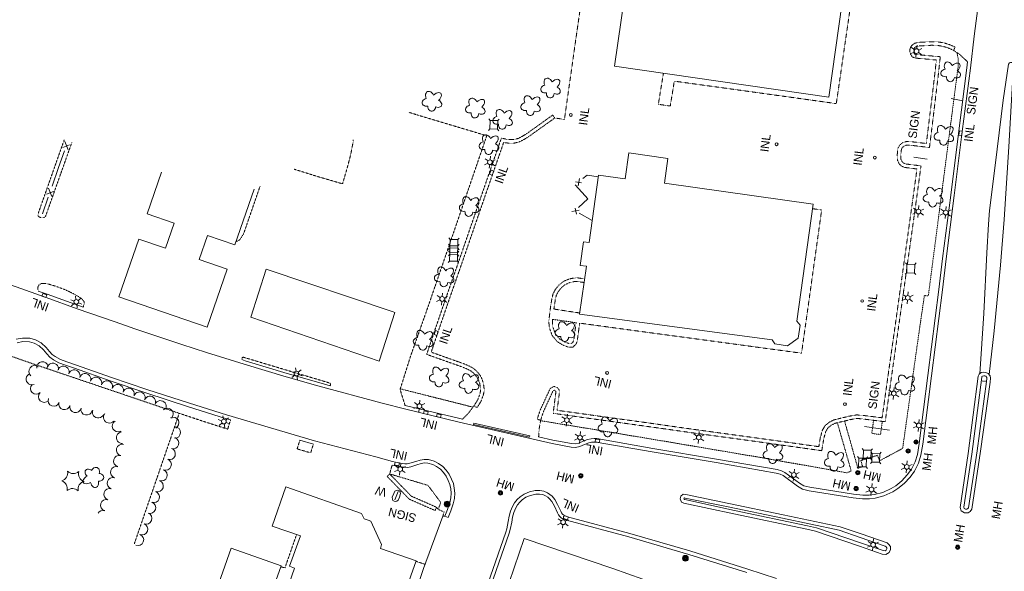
# Model space of a CAD drawing. Extents: x 386733 to 390135, y 98190 to 100008.
# Tile 3 of 12: x 387151 to 387838, y 99120 to 99506. Entities that reach past the tile are written whole.
import ezdxf
from ezdxf.enums import TextEntityAlignment as Align

# ---------------------------------------------------------------- set-up
doc = ezdxf.new("R2010")
doc.units = 0
doc.header["$LTSCALE"] = 0.005
doc.header["$MEASUREMENT"] = 0
for name, pattern in [('DGN Style 3', [37.5, 25, -12.5]), ('DGN Style 4', [56.5, 25, -12.5, 6.5, -12.5]), ('DGN Style 5', [20, 10, -10])]:
    doc.linetypes.add(name, pattern=pattern)
for name, color, linetype, lineweight in [('E_DRN_Grate', 5, 'Continuous', 15), ('E_DWY', 2, 'DGN Style 3', 15), ('E_LAND_Vegetation', 3, 'Continuous', 15), ('E_MISCPROP', 30, 'Continuous', 15), ('E_MISCPROP_HvyLine', 241, 'Continuous', 25), ('E_MISCPROP_Railing', 30, 'Continuous', 15), ('E_PATH_Sidewalk', 2, 'DGN Style 5', 15), ('E_RDWY', 21, 'Continuous', 25), ('E_UTL_AboveGroundPipe', 30, 'DGN Style 4', 15)]:
    doc.layers.add(name, color=color, linetype=linetype, lineweight=lineweight)
doc.styles.add('Style-IGR_FONT_0', font='IGR_FONT_0.shx')

# ---------------------------------------------------------------- blocks, each defined once
blk = doc.blocks.new('WAL_1')
at = {"layer": 'E_MISCPROP_Railing', "color": 40, "linetype": 'Continuous', "lineweight": 0, "style": 'Style-IGR_FONT_0'}
blk.add_text('W', height=6, rotation=0.00006, dxfattribs=at).set_placement((-2.3, -0.01), align=Align.MIDDLE_LEFT)
blk = doc.blocks.new('INLT')
at = {"layer": 'E_MISCPROP_Railing', "color": 40, "linetype": 'Continuous', "lineweight": 0, "flags": 128}
blk.add_lwpolyline([(3, -2), (3, 0), (0, 0), (0, -2), (3, -2)], dxfattribs=at)
blk = doc.blocks.new('INL_4')
at = {"layer": 'E_MISCPROP_Railing', "color": 40, "linetype": 'Continuous', "lineweight": 0, "style": 'Style-IGR_FONT_0'}
blk.add_text('INL', height=6, rotation=360, dxfattribs=at).set_placement((-5.79, -2.75))
blk = doc.blocks.new('INL_5')
at = {"layer": 'E_MISCPROP_Railing', "color": 40, "linetype": 'Continuous', "lineweight": 0, "style": 'Style-IGR_FONT_0'}
blk.add_text('INL', height=6, rotation=359.99997, dxfattribs=at).set_placement((-5.79, -2.75))
blk = doc.blocks.new('INL_6')
at = {"layer": 'E_MISCPROP_Railing', "color": 40, "linetype": 'Continuous', "lineweight": 0, "style": 'Style-IGR_FONT_0'}
blk.add_text('INL', height=6, rotation=359.99989, dxfattribs=at).set_placement((-5.79, -2.75))
blk = doc.blocks.new('INL_7')
at = {"layer": 'E_MISCPROP_Railing', "color": 40, "linetype": 'Continuous', "lineweight": 0, "style": 'Style-IGR_FONT_0'}
blk.add_text('INL', height=6, rotation=0.00008, dxfattribs=at).set_placement((-5.79, -2.75))
blk = doc.blocks.new('INL_8')
at = {"layer": 'E_MISCPROP_Railing', "color": 40, "linetype": 'Continuous', "lineweight": 0, "style": 'Style-IGR_FONT_0'}
blk.add_text('INL', height=6, rotation=359.9999, dxfattribs=at).set_placement((-5.79, -2.75))
blk = doc.blocks.new('INL_9')
at = {"layer": 'E_MISCPROP_Railing', "color": 40, "linetype": 'Continuous', "lineweight": 0, "style": 'Style-IGR_FONT_0'}
blk.add_text('INL', height=6, rotation=0.00004, dxfattribs=at).set_placement((-5.79, -2.75))
blk = doc.blocks.new('INL_10')
at = {"layer": 'E_MISCPROP_Railing', "color": 40, "linetype": 'Continuous', "lineweight": 0, "style": 'Style-IGR_FONT_0'}
blk.add_text('INL', height=6, rotation=359.99995, dxfattribs=at).set_placement((-5.79, -2.75))
blk = doc.blocks.new('MHO_10')
at = {"layer": 'E_DRN_Grate', "color": 20, "linetype": 'Continuous', "lineweight": 0}
for centre, radius in [((0.04, -0.06), 1.5), ((0.04, -0.06), 1.22), ((0.04, -0.07), 0.968), ((0.01, -0.08), 0.605)]:
    blk.add_circle(centre, radius, dxfattribs=at)
blk = doc.blocks.new('MHT_8')
at = {"layer": 'E_DRN_Grate', "color": 20, "linetype": 'Continuous', "lineweight": 0, "style": 'Style-IGR_FONT_0'}
blk.add_text('MH', height=6, rotation=359.99995, dxfattribs=at).set_placement((-0.35, -3.06), align=Align.CENTER)
blk = doc.blocks.new('MHO_11')
at = {"layer": 'E_DRN_Grate', "color": 20, "linetype": 'Continuous', "lineweight": 0}
for centre, radius in [((0.04, -0.06), 1.5), ((0.04, -0.06), 1.22), ((0.04, -0.07), 0.968), ((0.01, -0.08), 0.605)]:
    blk.add_circle(centre, radius, dxfattribs=at)
blk = doc.blocks.new('MHT_9')
at = {"layer": 'E_DRN_Grate', "color": 20, "linetype": 'Continuous', "lineweight": 0, "style": 'Style-IGR_FONT_0'}
blk.add_text('MH', height=6, rotation=360, dxfattribs=at).set_placement((-0.35, -3.06), align=Align.CENTER)
blk = doc.blocks.new('MHO_12')
at = {"layer": 'E_DRN_Grate', "color": 20, "linetype": 'Continuous', "lineweight": 0}
for centre, radius in [((0.04, -0.06), 1.5), ((0.04, -0.06), 1.22), ((0.04, -0.07), 0.968), ((0.01, -0.08), 0.605)]:
    blk.add_circle(centre, radius, dxfattribs=at)
blk = doc.blocks.new('MHT_10')
at = {"layer": 'E_DRN_Grate', "color": 20, "linetype": 'Continuous', "lineweight": 0, "style": 'Style-IGR_FONT_0'}
blk.add_text('MH', height=6, rotation=359.99996, dxfattribs=at).set_placement((-0.35, -3.06), align=Align.CENTER)
blk = doc.blocks.new('MHO_13')
at = {"layer": 'E_DRN_Grate', "color": 20, "linetype": 'Continuous', "lineweight": 0}
for centre, radius in [((0.04, -0.06), 1.5), ((0.04, -0.06), 1.22), ((0.04, -0.07), 0.968), ((0.01, -0.08), 0.605)]:
    blk.add_circle(centre, radius, dxfattribs=at)
blk = doc.blocks.new('MHT_11')
at = {"layer": 'E_DRN_Grate', "color": 20, "linetype": 'Continuous', "lineweight": 0, "style": 'Style-IGR_FONT_0'}
blk.add_text('MH', height=6, rotation=0.00008, dxfattribs=at).set_placement((-0.35, -3.06), align=Align.CENTER)
blk = doc.blocks.new('MHO_14')
at = {"layer": 'E_DRN_Grate', "color": 20, "linetype": 'Continuous', "lineweight": 0}
for centre, radius in [((0.04, -0.06), 1.5), ((0.04, -0.06), 1.22), ((0.04, -0.07), 0.968), ((0.01, -0.08), 0.605)]:
    blk.add_circle(centre, radius, dxfattribs=at)
blk = doc.blocks.new('MHT_12')
at = {"layer": 'E_DRN_Grate', "color": 20, "linetype": 'Continuous', "lineweight": 0, "style": 'Style-IGR_FONT_0'}
blk.add_text('MH', height=6, rotation=0.00011, dxfattribs=at).set_placement((-0.35, -3.06), align=Align.CENTER)
blk = doc.blocks.new('MHT_13')
at = {"layer": 'E_DRN_Grate', "color": 20, "linetype": 'Continuous', "lineweight": 0, "style": 'Style-IGR_FONT_0'}
blk.add_text('MH', height=6, rotation=0.00009, dxfattribs=at).set_placement((-0.35, -3.06), align=Align.CENTER)
blk = doc.blocks.new('MHO')
at = {"layer": 'E_DRN_Grate', "color": 20, "linetype": 'Continuous', "lineweight": 0}
for centre, radius in [((0.04, -0.06), 1.5), ((0.04, -0.06), 1.22), ((0.04, -0.07), 0.968), ((0.01, -0.08), 0.605)]:
    blk.add_circle(centre, radius, dxfattribs=at)
blk = doc.blocks.new('MHT_15')
at = {"layer": 'E_DRN_Grate', "color": 20, "linetype": 'Continuous', "lineweight": 0, "style": 'Style-IGR_FONT_0'}
blk.add_text('MH', height=6, rotation=0.00002, dxfattribs=at).set_placement((-0.35, -3.06), align=Align.CENTER)
blk = doc.blocks.new('MHO_17')
at = {"layer": 'E_DRN_Grate', "color": 20, "linetype": 'Continuous', "lineweight": 0}
for centre, radius in [((0.04, -0.06), 1.5), ((0.04, -0.06), 1.22), ((0.04, -0.07), 0.968), ((0.01, -0.08), 0.605)]:
    blk.add_circle(centre, radius, dxfattribs=at)
blk = doc.blocks.new('MHT_16')
at = {"layer": 'E_DRN_Grate', "color": 20, "linetype": 'Continuous', "lineweight": 0, "style": 'Style-IGR_FONT_0'}
blk.add_text('MH', height=6, rotation=0.00007, dxfattribs=at).set_placement((-0.35, -3.06), align=Align.CENTER)
blk = doc.blocks.new('PED')
at = {"layer": 'E_UTL_AboveGroundPipe', "color": 101, "linetype": 'Continuous', "lineweight": 13}
for p, q in [((-2.34, 2.71), (-3.29, 3.77)), ((3.06, 2.71), (4.02, 3.77)), ((-3.29, -4.35), (-2.34, -3.29)), ((4.02, -4.35), (3.06, -3.29))]:
    blk.add_line(p, q, dxfattribs=at)
at = {"layer": 'E_UTL_AboveGroundPipe', "color": 101, "linetype": 'Continuous', "lineweight": 13, "flags": 128}
blk.add_lwpolyline([(-2.34, -3.29), (3.06, -3.29), (3.06, 2.71), (-2.34, 2.71)], close=True, dxfattribs=at)
blk = doc.blocks.new('LTP_1')
at = {"layer": 'E_MISCPROP', "color": 20, "linetype": 'Continuous', "lineweight": 0}
for p, q in [((-1.61, 0.09), (-4.22, 0.17)), ((-0.78, 1.46), (-1.98, 3.76)), ((0.86, 1.37), (2.22, 3.6)), ((1.66, 0), (4.18, -0.07)), ((-0.86, -1.4), (-2.22, -3.59)), ((0.78, -1.44), (2.02, -3.62))]:
    blk.add_line(p, q, dxfattribs=at)
blk.add_arc((0.02, 0.01), 1.64, 0, 360, dxfattribs=at)
blk = doc.blocks.new('POLE_1')
at = {"layer": 'E_MISCPROP', "color": 20, "linetype": 'Continuous', "lineweight": 0}
for radius in [2.02, 1.51, 1.01, 0.504]:
    blk.add_circle((0.03, -0.09), radius, dxfattribs=at)
blk = doc.blocks.new('TREE')
at = {"layer": 'E_LAND_Vegetation', "color": 93, "linetype": 'Continuous', "lineweight": 0}
for centre, major_axis, ratio in [((-1.07, 3.38), (0.91, -3.32), 0.782863), ((-3.74, -0.07), (3.29, -0.08), 0.832022), ((2.88, 1.66), (-3.52, -1.95), 0.691916), ((-1.48, -3.66), (1.2, 3.24), 0.716896), ((2.54, -2.64), (-3.34, 3.06), 0.560249)]:
    blk.add_ellipse(centre, major_axis=major_axis, ratio=ratio, start_param=1.570796, end_param=4.712389, dxfattribs=at)
blk = doc.blocks.new('SIGN_2')
at = {"layer": 'E_MISCPROP', "color": 20, "linetype": 'Continuous', "lineweight": 0, "style": 'Style-IGR_FONT_0'}
blk.add_text('SIGN', height=6, rotation=359.99998, dxfattribs=at).set_placement((-9.61, -0.01), align=Align.MIDDLE_LEFT)
blk = doc.blocks.new('SIGN_3')
at = {"layer": 'E_MISCPROP', "color": 20, "linetype": 'Continuous', "lineweight": 0, "style": 'Style-IGR_FONT_0'}
blk.add_text('SIGN', height=6, rotation=0.00012, dxfattribs=at).set_placement((-9.6, -0.01), align=Align.MIDDLE_LEFT)
blk = doc.blocks.new('SIGN_5')
at = {"layer": 'E_MISCPROP', "color": 20, "linetype": 'Continuous', "lineweight": 0, "style": 'Style-IGR_FONT_0'}
blk.add_text('SIGN', height=6, rotation=0.0001, dxfattribs=at).set_placement((-9.61, -0.01), align=Align.MIDDLE_LEFT)
blk = doc.blocks.new('LTP')
at = {"layer": 'E_MISCPROP', "color": 20, "linetype": 'Continuous', "lineweight": 0}
for p, q in [((-1.61, 0.09), (-4.22, 0.17)), ((-0.78, 1.46), (-1.98, 3.76)), ((0.86, 1.37), (2.22, 3.6)), ((1.66, 0), (4.18, -0.06)), ((-0.86, -1.4), (-2.22, -3.59)), ((0.78, -1.44), (2.02, -3.62))]:
    blk.add_line(p, q, dxfattribs=at)
blk.add_arc((0.02, 0.01), 1.64, 0, 360, dxfattribs=at)
blk = doc.blocks.new('PINEL')
at = {"layer": 'E_LAND_Vegetation', "color": 93, "linetype": 'Continuous', "lineweight": 0}
for centre, start, end in [((-8.23, 7.26), 275.21121, 0.97612), ((2.17, 10.66), 215.21121, 300.97612), ((-10.49, -3.45), 335.21121, 60.97612), ((10.31, 3.35), 155.21122, 240.97613), ((-2.35, -10.75), 35.21122, 120.97613), ((8.05, -7.36), 95.21122, 180.97613)]:
    blk.add_arc(centre, 5.72, start, end, dxfattribs=at)

msp = doc.modelspace()

# ---------------------------------------------------------------- linework, layer by layer
at = {"layer": 'E_DWY', "color": 51, "linetype": 'DGN Style 3', "lineweight": 0, "flags": 128}
for points in [[(387524.38, 99437.15), (387531.14, 99436.11), (387546.31, 99542.83), (387575.62, 99538.84)], [(387600.28, 99468.38), (387596.7, 99446.69), (387605.05, 99445.5), (387607.85, 99462.88), (387721, 99447.19), (387730.69, 99513.75), (387747.57, 99511.23), (387749.09, 99520.25), (387602.13, 99542.12)], [(387514.53, 99225.91), (387512.15, 99226.68), (387514.21, 99233.06), (387521.21, 99248.12), (387523.83, 99249.59), (387526.1, 99248.76), (387527.31, 99247.36), (387527.7, 99245.77), (387526.05, 99232.88), (387553.09, 99229.09), (387587.79, 99224.31), (387622.72, 99219.37), (387662.59, 99213.92), (387708.8, 99207.45), (387709.79, 99213.5), (387711.29, 99218.97), (387713.35, 99222.37), (387716.13, 99224.57), (387719.56, 99226.24), (387730.27, 99228.81), (387735.15, 99229.64), (387738.42, 99229.47), (387753.02, 99227.64), (387757.36, 99258.54), (387763.56, 99302.36), (387770.21, 99349.84), (387774.98, 99384.14), (387777.35, 99401.49), (387768.74, 99402.58), (387766.58, 99403.48), (387764.75, 99405.28), (387763.7, 99407.68), (387763.45, 99409.92), (387763.55, 99411.33), (387764.05, 99416.08), (387765.36, 99418.24), (387767.52, 99420.05), (387769.98, 99420.65), (387771.78, 99420.74), (387783.9, 99419.29), (387786.99, 99444.62), (387789.88, 99468.53), (387790.86, 99477.67), (387776.19, 99478.98), (387774.05, 99479.8), (387772.71, 99481.92), (387772.32, 99483.78), (387772.54, 99485.85), (387773.71, 99487.83), (387775.57, 99489.29), (387777.24, 99489.7), (387778.85, 99489.99), (387787.23, 99490.42), (387792.11, 99490.31), (387796.27, 99489.57), (387800.11, 99488.38), (387804.02, 99486.62), (387802.99, 99484.34)], [(387514.53, 99225.91), (387516.54, 99232.15), (387523.13, 99246.33), (387524.05, 99246.85), (387524.64, 99246.63), (387525.02, 99246.19), (387525.16, 99245.63), (387523.26, 99230.75), (387552.75, 99226.62), (387587.45, 99221.83), (387622.38, 99216.89), (387662.25, 99211.44), (387710.88, 99204.64), (387712.24, 99212.96), (387713.61, 99217.97), (387715.26, 99220.69), (387717.47, 99222.45), (387720.41, 99223.87), (387730.78, 99226.36), (387735.3, 99227.13), (387738.2, 99226.98), (387755.15, 99224.86), (387759.83, 99258.19), (387766.04, 99302.01), (387772.68, 99349.5), (387777.46, 99383.8), (387780.17, 99403.65), (387769.39, 99405.02), (387767.99, 99405.6), (387766.84, 99406.73), (387766.14, 99408.33), (387765.96, 99409.98), (387766.04, 99411.12), (387766.48, 99415.26), (387767.28, 99416.6), (387768.67, 99417.76), (387770.34, 99418.16), (387771.69, 99418.23), (387786.08, 99416.51), (387789.48, 99444.32), (387792.37, 99468.24), (387793.62, 99479.93), (387776.76, 99481.44), (387775.72, 99481.84), (387775.06, 99482.88), (387774.85, 99483.91), (387774.97, 99485.05), (387775.62, 99486.16), (387776.69, 99486.99), (387777.76, 99487.25), (387779.13, 99487.5), (387787.27, 99487.92), (387791.86, 99487.82), (387795.68, 99487.14), (387799.22, 99486.03), (387802.99, 99484.34)], [(387802.99, 99484.34), (387807.32, 99481.4), (387812.71, 99476.3)], [(387419.8, 99236.34), (387416.36, 99247.44), (387423.55, 99270.32), (387436.26, 99306.34), (387455.88, 99363.4), (387476.89, 99424.73), (387428.1, 99439.33)], [(387428.1, 99439.33), (387422.42, 99441.14)], [(387468.01, 99236.08), (387470.63, 99240.24), (387472.12, 99244.34), (387472.58, 99246.65), (387472.44, 99248.86), (387472.01, 99251.41), (387471.08, 99254.17), (387470.15, 99255.92), (387468.78, 99257.6), (387467.29, 99259.18), (387465.94, 99260.25), (387463.65, 99261.5), (387460.38, 99262.93), (387434.94, 99271.94), (387440.61, 99288.8), (387448.38, 99311.38), (387458.35, 99339.88), (387470.94, 99376.45), (387479.34, 99400.75), (387487.13, 99423.12), (387490.79, 99422.2), (387493.39, 99421.98), (387496, 99422.11), (387498.65, 99422.77), (387501.63, 99424.25), (387505.49, 99426.67), (387522.92, 99439.18), (387524.38, 99437.15)], [(387468.01, 99236.08), (387470.12, 99234.75), (387472.89, 99239.13), (387474.53, 99243.66), (387475.1, 99246.48), (387474.93, 99249.15), (387474.44, 99252.02), (387473.38, 99255.16), (387472.24, 99257.31), (387470.66, 99259.25), (387468.99, 99261.03), (387467.32, 99262.34), (387464.75, 99263.74), (387461.3, 99265.25), (387438.09, 99273.48), (387442.98, 99288), (387450.74, 99310.56), (387460.72, 99339.06), (387473.3, 99375.64), (387481.71, 99399.93), (387488.74, 99420.14), (387490.38, 99419.73), (387493.34, 99419.48), (387496.36, 99419.63), (387499.51, 99420.41), (387502.85, 99422.06), (387506.88, 99424.59), (387524.38, 99437.15)], [(387181.77, 99421.76), (387163.7, 99370.63), (387163.4, 99369.09), (387163.74, 99368.41), (387164.59, 99367.82), (387165.71, 99367.49), (387166.76, 99367.34), (387167.83, 99367.66), (387168.72, 99368.31), (387187.12, 99419.98)], [(387383.66, 99421.85), (387383.6, 99420.44), (387381.81, 99411.25), (387379.04, 99400.79), (387376.12, 99391.04), (387371.5, 99392.5), (387359.78, 99395.9), (387342.43, 99401.33)], [(387318.59, 99389.47), (387307.05, 99356.17), (387305.13, 99353.03), (387303.93, 99351.69), (387302.74, 99351.08), (387301.84, 99350.88)], [(387704.49, 99373.7), (387710.77, 99372.95), (387696.75, 99272.76), (387541.77, 99293.77)], [(387545.16, 99324.62), (387540.48, 99325.41), (387537.44, 99325.26), (387534.26, 99324.58), (387530.47, 99322.94), (387527.35, 99320.43), (387524.83, 99317.39), (387523.15, 99314.11), (387522.39, 99311.13), (387521.28, 99303.84), (387520.39, 99296.59)], [(387544.81, 99322.15), (387540.33, 99322.9), (387537.77, 99322.77), (387535.02, 99322.19), (387531.77, 99320.78), (387529.11, 99318.64), (387526.93, 99316.01), (387525.5, 99313.22), (387524.84, 99310.63), (387523.77, 99303.6), (387541.78, 99300.88)], [(387195.07, 99305.02), (387195.76, 99307.25), (387195.74, 99308.56), (387195.01, 99309.67), (387193.87, 99310.93), (387191.95, 99312.21), (387187.78, 99314.62), (387181.73, 99317.41), (387175.62, 99319.65), (387171.18, 99320.95), (387168.2, 99321.55), (387165.85, 99321.49), (387164.35, 99320.6), (387163.63, 99319.55), (387163.36, 99318.44), (387163.43, 99317.59), (387163.64, 99316.19)], [(387520.39, 99296.59), (387520.25, 99294.23), (387520.68, 99290.34), (387522.57, 99285.12), (387526.14, 99280.81), (387530.4, 99278.29), (387534.16, 99276.94), (387537.14, 99277.1), (387539.18, 99279.02), (387540.08, 99281.26), (387541.77, 99293.77)], [(387522.89, 99296.44), (387522.76, 99294.29), (387523.13, 99290.92), (387524.78, 99286.38), (387527.79, 99282.74), (387531.47, 99280.56), (387534.53, 99279.46), (387536.1, 99279.55), (387537.07, 99280.46), (387537.65, 99281.91), (387539.29, 99294.1)], [(387367.59, 99250.04), (387367.82, 99251.35), (387367.27, 99251.91), (387307.11, 99269.89), (387306.5, 99270.01), (387306.19, 99269.71), (387305.82, 99268.29)], [(387468.01, 99236.08), (387464.27, 99231.05), (387459.92, 99226.64)], [(387297.95, 99226.19), (387295.97, 99219.69), (387281.27, 99224.41), (387262.13, 99230.75), (387230.68, 99139.4)], [(387514.53, 99225.91), (387513.48, 99219.88), (387513.11, 99214.33)], [(387355.78, 99209.24), (387353.95, 99203.12), (387344.48, 99205.89), (387346.36, 99212)], [(387409.08, 99188.42), (387410.81, 99194.63)], [(387441.83, 99165.12), (387440.82, 99162.83), (387422.73, 99170.81), (387407.28, 99186.67), (387409.08, 99188.42)], [(387441.83, 99165.12), (387424.18, 99172.9), (387409.08, 99188.42)], [(387441.83, 99165.12), (387442.9, 99163.68), (387447.16, 99161.76), (387446.21, 99158.97)], [(387333.01, 99123.59), (387335.91, 99122.71), (387344.08, 99146.08)], [(387427.47, 99127.36), (387433.91, 99125.24)]]:
    msp.add_lwpolyline(points, dxfattribs=at)
at = {"layer": 'E_LAND_Vegetation', "color": 93, "linetype": 'Continuous', "lineweight": 0}
for centre, start, end in [((387166.56, 99262.88), 9.29034, 189.29034), ((387161.07, 99260.13), 51.63546, 231.63546), ((387173.81, 99261.79), 349.75065, 169.75065), ((387181.24, 99259.72), 341.28594, 161.28594), ((387188.83, 99257.14), 341.28594, 161.28594), ((387159.24, 99254.64), 112.48811, 292.48811), ((387196.42, 99254.58), 341.28594, 161.28594), ((387204, 99252.01), 341.28594, 161.28594), ((387211.59, 99249.43), 341.28594, 161.28594), ((387162.21, 99248.05), 135.02049, 315.02049), ((387219.18, 99246.87), 341.28594, 161.28594), ((387226.76, 99244.3), 341.28594, 161.28594), ((387167.88, 99242.39), 135.02049, 315.02049), ((387174.5, 99239.68), 159.47162, 339.47162), ((387234.35, 99241.72), 341.28594, 161.28594), ((387241.64, 99238.73), 337.24947, 157.24947), ((387249.02, 99235.63), 337.24947, 157.24947), ((387181.91, 99237.29), 165.97272, 345.97272), ((387189.69, 99235.34), 165.97272, 345.97272), ((387197.44, 99233.54), 167.47438, 347.47438), ((387205.47, 99231.48), 158.21681, 338.21681), ((387253.92, 99230.29), 313.32663, 133.32663), ((387213.28, 99227.96), 139.78894, 319.78894), ((387257.91, 99224.09), 296.40087, 116.40087), ((387219.35, 99221.84), 117.98353, 297.98353), ((387259.02, 99217.34), 267.6607, 87.6607), ((387222.19, 99213.73), 95.70236, 275.70236), ((387257.88, 99210), 251.84962, 71.84962), ((387222.21, 99205.17), 75.69311, 255.69311), ((387255.39, 99202.39), 251.84962, 71.84962), ((387220.23, 99197.41), 75.69311, 255.69311), ((387252.62, 99194.97), 249.19282, 69.19282), ((387218.15, 99189.59), 73.21734, 253.21734), ((387249.77, 99187.48), 249.19282, 69.19282), ((387215.83, 99181.92), 73.21734, 253.21734), ((387213.52, 99174.25), 73.21734, 253.21734), ((387247.01, 99179.91), 250.78446, 70.78446), ((387211.21, 99166.58), 73.21734, 253.21734), ((387244.37, 99172.34), 250.78446, 70.78446), ((387241.73, 99164.78), 250.78446, 70.78446), ((387208.89, 99158.91), 73.21734, 149.9568), ((387238.99, 99157.31), 249.11963, 69.11962), ((387236.13, 99149.83), 249.11963, 69.11962), ((387233.28, 99142.34), 249.11963, 69.11962)]:
    msp.add_arc(centre, 4.01, start, end, dxfattribs=at)
at = {"layer": 'E_MISCPROP', "color": 20, "linetype": 'Continuous', "lineweight": 0}
for p, q in [((387801.28, 99450.85), (387809.47, 99449.06)), ((387775.1, 99409.68), (387784.42, 99408.26)), ((387758.22, 99219.06), (387740.69, 99221.58)), ((387412.7, 99170.42), (387415.03, 99176.02))]:
    msp.add_line(p, q, dxfattribs=at)
at = {"layer": 'E_MISCPROP_HvyLine', "color": 241, "linetype": 'Continuous', "lineweight": 13, "flags": 128}
for points in [[(387715.7, 99451.79), (387715.7, 99451.79), (387566.2, 99473.28), (387566.2, 99473.28), (387575.7, 99539.42), (387725.21, 99517.92), (387725.21, 99517.92), (387725.21, 99517.92)], [(387541.68, 99300.12), (387676.3, 99282.19), (387676.3, 99282.19), (387678.15, 99279.22), (387678.15, 99279.22), (387687, 99277.84), (387687, 99277.84), (387694.27, 99283.26), (387695.84, 99292.35), (387695.84, 99292.35), (387695.84, 99292.35), (387693.43, 99295.06), (387693.43, 99295.06), (387704.93, 99376.85), (387600.93, 99391.48), (387600.93, 99391.48), (387603.38, 99408.93), (387603.38, 99408.93), (387576.03, 99412.77), (387573.47, 99394.59), (387573.47, 99394.59), (387573.47, 99394.59), (387555.03, 99397.19), (387555.03, 99397.19), (387548.41, 99350.12), (387548.41, 99350.12), (387544.37, 99350.69), (387544.37, 99350.69), (387542.04, 99334.13), (387542.04, 99334.13), (387542.04, 99334.13), (387546.44, 99333.66), (387541.68, 99300.12)], [(387638.31, 99096.2), (387638.31, 99096.2), (387614.75, 99027.03), (387614.75, 99027.03), (387577.03, 99039.88), (387577.03, 99039.88), (387555.37, 98976.3), (387555.37, 98976.3), (387547.68, 98978.93), (387547.68, 98978.93), (387546.84, 98976.47), (387546.84, 98976.47), (387518.26, 98986.21), (387518.26, 98986.21), (387518.26, 98986.21), (387518.26, 98986.21), (387519.26, 98989.16), (387519.26, 98989.16), (387457.67, 99010.14), (387503.04, 99143.33), (387503.04, 99143.33), (387564.91, 99122.25), (387564.91, 99122.25), (387638.31, 99096.2)], [(387312.89, 99066.64), (387333.2, 99124.14), (387333.2, 99124.14), (387333.2, 99124.14), (387298.38, 99136.44), (387278.06, 99078.95), (387278.06, 99078.95), (387278.06, 99078.95)]]:
    msp.add_lwpolyline(points, close=True, dxfattribs=at)
for points in [[(387249.64, 99399.2), (387239.62, 99370.07), (387239.62, 99370.07), (387258.48, 99363.58), (387252.48, 99346.14), (387252.48, 99346.14), (387233.87, 99352.54), (387233.87, 99352.54), (387219.99, 99312.2), (387219.99, 99312.2), (387219.99, 99312.2), (387281.64, 99291), (387281.64, 99291), (387295.59, 99331.55), (387295.59, 99331.55), (387276.13, 99338.25), (387281.93, 99355.12), (387281.93, 99355.12), (387281.93, 99355.12), (387301.04, 99348.55), (387314.4, 99387.39)], [(387411.52, 99301.59), (387322.88, 99331.44), (387312.23, 99297.96), (387401.73, 99267.19), (387410.76, 99295.31)], [(387410.76, 99295.31), (387412.72, 99301.19), (387412.72, 99301.19), (387412.72, 99301.19), (387411.52, 99301.59)], [(387394, 99156.1), (387391.19, 99156.95), (387389.44, 99160.82), (387336.64, 99179.4), (387327.01, 99152), (387346.79, 99145.14), (387339.16, 99123.86), (387342.67, 99122.55), (387323.27, 99067.12), (387351.1, 99057.48), (387349.8, 99053.82), (387369.19, 99046.8)], [(387394, 99156.1), (387395.87, 99155.3), (387403.27, 99139.03), (387402.65, 99136.41), (387427.6, 99127.72), (387395.51, 99037.41)]]:
    msp.add_lwpolyline(points, dxfattribs=at)
at = {"layer": 'E_MISCPROP_Railing', "color": 40, "linetype": 'Continuous', "lineweight": 0}
for p, q in [((387180.72, 99416.44), (387185.56, 99418.42)), ((387184.44, 99414.93), (387182.16, 99420.59)), ((387538.78, 99392.55), (387543.12, 99391.81)), ((387540.76, 99389.82), (387541.65, 99394.87)), ((387169.42, 99383.89), (387174.26, 99385.87)), ((387173.13, 99382.37), (387170.86, 99388.03)), ((387541.32, 99372.77), (387536.31, 99371.68)), ((387539.54, 99369.9), (387538.58, 99374.19))]:
    msp.add_line(p, q, dxfattribs=at)
at = {"layer": 'E_MISCPROP_Railing', "color": 40, "linetype": 'Continuous', "lineweight": 0, "flags": 128}
for points in [[(387177.9, 99402.64), (387181.94, 99414.28)], [(387173.3, 99389.41), (387177.9, 99402.64)], [(387544.01, 99394.77), (387546.95, 99397.16), (387554.88, 99396.12)], [(387545.53, 99382.79), (387538.63, 99390.42), (387538.69, 99390.46)], [(387166.59, 99370.09), (387170.63, 99381.72)], [(387540.94, 99374.58), (387547.45, 99380.67), (387545.53, 99382.79)], [(387550.59, 99365.61), (387541.51, 99370.6)]]:
    msp.add_lwpolyline(points, dxfattribs=at)
msp.add_lwpolyline([(387467.58, 99222.99), (387506.77, 99214.02), (387506.99, 99215), (387467.81, 99223.98)], close=True, dxfattribs=at)
at = {"layer": 'E_MISCPROP_Railing', "color": 40, "linetype": 'Continuous', "lineweight": 13, "flags": 128}
for points in [[(387415.84, 99172.16), (387415.1, 99170.05), (387414.2, 99169.32), (387412.99, 99169.17), (387412.14, 99169.36), (387411.32, 99169.82), (387411.05, 99170.89), (387410.9, 99172.19), (387411.95, 99174.76)], [(387411.95, 99174.76), (387412.7, 99176.27), (387413.65, 99176.87), (387414.74, 99176.97), (387415.74, 99176.52), (387416.34, 99176.05), (387416.53, 99175.41), (387416.63, 99174.72), (387415.84, 99172.16)]]:
    msp.add_lwpolyline(points, dxfattribs=at)
at = {"layer": 'E_MISCPROP_Railing', "color": 40, "linetype": 'Continuous', "lineweight": 0}
for centre, radius in [((387535.63, 99439.26), 1.02), ((387679.31, 99418.73), 0.996), ((387747.89, 99409.43), 1), ((387739.02, 99309.25), 0.908), ((387560.95, 99258.99), 1.06), ((387727.03, 99237.14), 1.03)]:
    msp.add_circle(centre, radius, dxfattribs=at)
at = {"layer": 'E_PATH_Sidewalk', "color": 51, "linetype": 'DGN Style 5', "lineweight": 0, "flags": 128}
for points in [[(387726.77, 99225.4), (387736.08, 99192.37), (387739.35, 99193.56), (387738.17, 99197.75), (387749.74, 99201.42), (387751.25, 99197.57), (387767.34, 99206.26), (387779.35, 99291.38), (387782.52, 99313.05), (387785.25, 99312.76), (387795.44, 99390.99), (387806.01, 99472.45), (387806.22, 99476.26), (387806, 99479.39), (387805.25, 99482.8)], [(387539.29, 99294.1), (387522.89, 99296.44)], [(387262.13, 99230.75), (387154.44, 99267.23), (387137.75, 99273.16)], [(387822.22, 99253.42), (387825.91, 99253.06)], [(387416.5, 99247.87), (387467.26, 99235.08)], [(387514.48, 99225.61), (387560.47, 99218.04), (387606.83, 99210.26), (387670.6, 99199.47), (387728.35, 99189.23), (387731.44, 99190.41), (387721.76, 99224.2)], [(387747.03, 99225.87), (387745.81, 99216.72), (387751.87, 99215.92), (387753.12, 99225.11)], [(387409.08, 99188.42), (387435.86, 99180.39), (387444.52, 99168.8), (387444.67, 99168.02), (387442.95, 99163.66)]]:
    msp.add_lwpolyline(points, dxfattribs=at)
at = {"layer": 'E_RDWY', "color": 21, "linetype": 'Continuous', "lineweight": 13, "flags": 128}
for points in [[(387358.92, 99249.9), (387403.85, 99237.93), (387420.3, 99233.63), (387457.52, 99224.63), (387522.46, 99209.6), (387535.82, 99207.08), (387538.87, 99206.91), (387541.98, 99207.6), (387545.16, 99209.01), (387548.08, 99210.07), (387550.11, 99210.54), (387551.87, 99210.69), (387553.38, 99210.64), (387592.43, 99203.76), (387637.01, 99196.35), (387679.06, 99189.02), (387681.74, 99188.32), (387683.78, 99187.3), (387693.95, 99179.82), (387697.36, 99177.76), (387701.99, 99176.64), (387732.74, 99171.79), (387739.41, 99171.05), (387744.22, 99171.03), (387748.11, 99171.55), (387754.26, 99173.08), (387760.4, 99175.96), (387764.04, 99178.15), (387768.48, 99181.82), (387772.5, 99186.13), (387775.58, 99190.38), (387778.32, 99195.96), (387780.15, 99201.44), (387781.43, 99209.3), (387787.42, 99256.95), (387795.11, 99316.98), (387797.71, 99338.65), (387803.39, 99382.94), (387808.99, 99427.8), (387814.69, 99471.89), (387817.4, 99494.31), (387823.84, 99544.27)], [(387513.11, 99214.33), (387522.98, 99212.05), (387536.12, 99209.56), (387538.66, 99209.43), (387541.19, 99209.99), (387544.23, 99211.33), (387547.36, 99212.47), (387549.72, 99213.02), (387551.8, 99213.19), (387553.65, 99213.13), (387592.85, 99206.23), (387637.42, 99198.82), (387679.59, 99191.47), (387682.63, 99190.67), (387685.09, 99189.44), (387695.34, 99181.91), (387698.33, 99180.1), (387702.48, 99179.09), (387733.07, 99174.27), (387739.55, 99173.55), (387744.06, 99173.53), (387747.64, 99174.01), (387753.42, 99175.45), (387759.22, 99178.17), (387762.59, 99180.2), (387766.76, 99183.65), (387770.57, 99187.72), (387773.43, 99191.68), (387776.01, 99196.92), (387777.72, 99202.04), (387778.96, 99209.66), (387784.94, 99257.26), (387792.63, 99317.28), (387795.23, 99338.96), (387800.91, 99383.26), (387806.51, 99428.12), (387812.21, 99472.2), (387812.71, 99476.3)], [(387821.19, 99258.42), (387824.07, 99300.43), (387826.19, 99342.9), (387827.19, 99362.82), (387828, 99372.55), (387831.97, 99403.9), (387837.59, 99449.47), (387841.34, 99474.68), (387842, 99475.66), (387842.71, 99475.98), (387843.59, 99475.96), (387844.23, 99475.67), (387844.68, 99474.96), (387844.87, 99474.19), (387841.5, 99416.93), (387838.27, 99366.15), (387835.7, 99334.26), (387831.36, 99288.5), (387827.68, 99257.78)], [(387358.92, 99249.9), (387336.74, 99256.24), (387307.46, 99265.16), (387281.16, 99273.35), (387263.86, 99278.79), (387231.12, 99289.86), (387217.4, 99294.71), (387190.88, 99303.82), (387169.15, 99311.58), (387136.8, 99323.08), (387111.73, 99331.66), (387088.64, 99339.67), (387063.88, 99348.48), (387038.98, 99357.32), (387014.98, 99365.59), (386990.37, 99374.26), (386967.33, 99382.32), (386939.46, 99392), (386899.94, 99405.87), (386856.43, 99420.92), (386836.74, 99427.87), (386776.86, 99448.84), (386745.89, 99459.7), (386734.25, 99463.69)], [(387195.07, 99305.02), (387191.7, 99306.18), (387169.99, 99313.93), (387163.64, 99316.19)], [(387356.49, 99211.64), (387295.18, 99229.61), (387269.29, 99237.76), (387239.58, 99247.39), (387214.79, 99255.86), (387189.73, 99264.7), (387183.54, 99266.73), (387179.1, 99268.41), (387175.57, 99270.37), (387173.4, 99271.82), (387171.47, 99273.86), (387169.08, 99276.79), (387165.79, 99279.9), (387161.84, 99282.15), (387157.86, 99283.29), (387152.76, 99283.38), (387148.2, 99282.56)], [(387297.95, 99226.19), (387294.45, 99227.22), (387268.53, 99235.38), (387238.79, 99245.01), (387213.97, 99253.5), (387188.93, 99262.33), (387182.71, 99264.37), (387178.05, 99266.14), (387174.27, 99268.24), (387171.77, 99269.9), (387169.59, 99272.22), (387167.25, 99275.09), (387164.29, 99277.88), (387160.86, 99279.83), (387157.49, 99280.8), (387152.96, 99280.88), (387148.85, 99280.13)], [(387359.61, 99252.31), (387337.45, 99258.64), (387308.2, 99267.55), (387305.82, 99268.29)], [(387821.79, 99204.3), (387828.38, 99252.6), (387828.66, 99255.25), (387828.41, 99256.89), (387827.01, 99258.61), (387825.52, 99259.36), (387823.95, 99259.5), (387822.14, 99259.17), (387820.7, 99258.02), (387820.14, 99256.82), (387813.18, 99202.64)], [(387819.31, 99204.63), (387825.89, 99252.9), (387826.14, 99255.19), (387826.04, 99255.84), (387825.41, 99256.61), (387824.81, 99256.92), (387824.06, 99256.98), (387823.21, 99256.82), (387822.71, 99256.43), (387822.56, 99256.11), (387815.66, 99202.32)], [(387359.61, 99252.31), (387367.59, 99250.04)], [(387419.67, 99236.38), (387419.8, 99236.34), (387420.91, 99236.05), (387458.1, 99227.06), (387459.92, 99226.64)], [(387355.78, 99209.24), (387346.36, 99212)], [(387447.55, 99158.98), (387449.86, 99158.04), (387451.69, 99162.56), (387453.47, 99167.49), (387454.3, 99171.31), (387454.53, 99174.93), (387454.24, 99178.43), (387453.57, 99181.74), (387452.29, 99184.78), (387450.59, 99188.22), (387448.6, 99191.02), (387446.15, 99193.69), (387443.2, 99195.77), (387440.15, 99197.38), (387436.19, 99198.41), (387433.17, 99198.58), (387430.41, 99198.04), (387427.32, 99197.19), (387423.17, 99195.86), (387421.33, 99195.53), (387419.76, 99195.54), (387418.31, 99195.65), (387415.29, 99196.22), (387411.15, 99197.11), (387399.32, 99200.25), (387356.49, 99211.64)], [(387813.19, 99202.7), (387807.46, 99164.96), (387808.31, 99162.71), (387810.57, 99161.19), (387812.98, 99161.28), (387814.5, 99162.26), (387815.75, 99163.74), (387821.79, 99204.27)], [(387815.66, 99202.32), (387810.03, 99165.23), (387810.37, 99164.34), (387811.29, 99163.72), (387812.21, 99163.75), (387812.83, 99164.16), (387813.39, 99164.81), (387819.31, 99204.63)], [(387447.55, 99158.98), (387449.36, 99163.46), (387451.06, 99168.19), (387451.82, 99171.66), (387452.02, 99174.91), (387451.76, 99178.08), (387451.16, 99181), (387450.02, 99183.74), (387448.44, 99186.93), (387446.66, 99189.45), (387444.49, 99191.8), (387441.89, 99193.64), (387439.24, 99195.03), (387435.8, 99195.92), (387433.34, 99196.07), (387430.98, 99195.61), (387428.03, 99194.79), (387423.78, 99193.43), (387421.54, 99193.02), (387419.66, 99193.04), (387417.99, 99193.16), (387414.79, 99193.77), (387410.81, 99194.63)], [(387679.18, 99115.23), (387659.25, 99121.95), (387618.82, 99134.58), (387576.81, 99146.77), (387533.27, 99158.37), (387531.69, 99159.02), (387530.66, 99159.58), (387529.9, 99160.33), (387529.18, 99161.27), (387528.53, 99162.47), (387526.36, 99167.05), (387524.51, 99170.46), (387522.56, 99172.81), (387521, 99174.13), (387519.2, 99175.31), (387516.74, 99176.35), (387514.02, 99176.81), (387510.81, 99176.8), (387506.64, 99175.81), (387503.02, 99174.28), (387500.17, 99172.38), (387498.11, 99170.44), (387496.32, 99168.21), (387494.98, 99165.76), (387493.51, 99162.32), (387492.54, 99158.8), (387491.85, 99155.21), (387490.81, 99150.16), (387490.2, 99147.64), (387483.06, 99127.05), (387472.76, 99097.59)], [(387658.48, 99119.57), (387618.1, 99132.18), (387576.14, 99144.36), (387532.47, 99156), (387530.62, 99156.76), (387529.15, 99157.55), (387528.01, 99158.68), (387527.08, 99159.91), (387526.3, 99161.33), (387524.13, 99165.91), (387522.42, 99169.05), (387520.77, 99171.05), (387519.5, 99172.12), (387518.02, 99173.09), (387516.03, 99173.93), (387513.81, 99174.31), (387511.1, 99174.31), (387507.42, 99173.43), (387504.21, 99172.07), (387501.73, 99170.42), (387499.95, 99168.74), (387498.41, 99166.82), (387497.23, 99164.67), (387495.88, 99161.5), (387494.97, 99158.23), (387494.3, 99154.72), (387493.25, 99149.61), (387492.6, 99146.93), (387485.42, 99126.23), (387475.12, 99096.76)], [(387738.41, 99146.46), (387723.74, 99151.46), (387683.83, 99159.87), (387645.98, 99167.8), (387615.93, 99174.04), (387614.16, 99174.3), (387612.44, 99172.83), (387611.9, 99170.93), (387612.82, 99168.6), (387614.52, 99168.08), (387649.39, 99160.48), (387700.34, 99149.77), (387706.57, 99148.32), (387737.12, 99138)], [(387737.61, 99144.09), (387723.08, 99149.04), (387683.32, 99157.42), (387645.47, 99165.35), (387615.5, 99171.58), (387614.92, 99171.67), (387614.64, 99171.42), (387614.54, 99171.06), (387614.7, 99170.64), (387615.15, 99170.5), (387649.91, 99162.93), (387700.88, 99152.21), (387707.25, 99150.73), (387737.92, 99140.36)], [(387421.69, 99089.7), (387432.81, 99122.24), (387446.21, 99158.97), (387447.64, 99158.94)], [(387737.1, 99138), (387753.13, 99132.45), (387755.64, 99132), (387757.91, 99133.5), (387758.84, 99135.59), (387758.78, 99137.77), (387757.5, 99139.3), (387756.47, 99140.17), (387738.43, 99146.46)], [(387737.92, 99140.36), (387753.76, 99134.87), (387755.09, 99134.64), (387755.92, 99135.19), (387756.32, 99136.09), (387756.3, 99136.83), (387755.72, 99137.53), (387755.2, 99137.97), (387737.61, 99144.09)]]:
    msp.add_lwpolyline(points, dxfattribs=at)

# ---------------------------------------------------------------- block references
at = {"layer": 'E_DRN_Grate', "color": 20, "linetype": 'Continuous', "lineweight": 0}
for name, p, xscale, yscale, zscale, rotation in [('MHT_8', (387787.99, 99215.69), 1.000002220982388, 1.000002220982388, 1.000002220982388, 84.52002998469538), ('MHO_10', (387776.61, 99210.7), 1.000002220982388, 1.000002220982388, 1.000002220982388, 84.52002998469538), ('MHT_10', (387724.34, 99180.91), 0.9999983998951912, 0.9999983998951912, 0.9999983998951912, 167.2590972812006), ('MHO_13', (387736.02, 99189.24), 1.000001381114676, 1.000001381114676, 1.000001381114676, 167.5929097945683), ('MHT_11', (387745.69, 99186.85), 1.000001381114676, 1.000001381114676, 1.000001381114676, 167.5929097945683), ('MHO_12', (387734.84, 99178.08), 0.9999983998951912, 0.9999983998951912, 0.9999983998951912, 167.2590972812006)]:
    msp.add_blockref(name, p, dxfattribs=dict(at, xscale=xscale, yscale=yscale, zscale=zscale, rotation=rotation))
for name, p, rotation in [('MHO_11', (387771.09, 99204.41), 82.77312318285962), ('MHT_9', (387784.58, 99197.24), 82.77312318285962), ('MHT_16', (387489.48, 99180.91), 162.2393600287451), ('MHT_15', (387531.45, 99185.96), 166.0594620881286), ('MHO', (387542.57, 99187.03), 166.0594620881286), ('MHO_17', (387486.41, 99175.05), 162.2393600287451), ('MHT_13', (387833.28, 99163.52), 80.47258597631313), ('MHT_12', (387806.9, 99147.26), 80.39736173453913), ('MHO_14', (387805.7, 99137.18), 80.39736173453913)]:
    msp.add_blockref(name, p, dxfattribs=dict(at, rotation=rotation))
at = {"layer": 'E_LAND_Vegetation', "color": 93, "linetype": 'Continuous', "lineweight": 0}
for name, p, rotation in [('TREE', (387800.91, 99469.5), 85.99226326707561), ('TREE', (387521.42, 99458.19), 85.99226326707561), ('TREE', (387438.66, 99448.93), 85.99226326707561), ('TREE', (387507.48, 99445.9), 85.99226326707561), ('TREE', (387468.87, 99444.18), 85.99226326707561), ('TREE', (387487.95, 99436.29), 85.99226326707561), ('TREE', (387796.11, 99425.12), 85.99226326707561), ('TREE', (387478.44, 99418.59), 85.99226326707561), ('TREE', (387788.6, 99381.9), 85.99226326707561), ('TREE', (387464.6, 99375.39), 85.99226326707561), ('TREE', (387447.14, 99326.25), 85.99226326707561), ('TREE', (387531.55, 99287.98), 85.99226326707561), ('TREE', (387432.45, 99281.88), 85.99226326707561), ('TREE', (387443.65, 99256.3), 85.99226326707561), ('TREE', (387464.51, 99251.72), 85.99226326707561), ('TREE', (387768.94, 99250.69), 85.99226326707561), ('TREE', (387561.58, 99221.38), 85.99226326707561), ('TREE', (387676.77, 99202.71), 85.99226326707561), ('TREE', (387719.54, 99197.36), 85.99226326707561), ('PINEL', (387187.85, 99183.31), 250.5213232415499), ('TREE', (387202.39, 99186.2), 250.5213232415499)]:
    msp.add_blockref(name, p, dxfattribs=dict(at, rotation=rotation))
at = {"layer": 'E_MISCPROP', "color": 20, "linetype": 'Continuous', "lineweight": 0}
for name, p, xscale, yscale, zscale, rotation in [('LTP_1', (387777.05, 99483.84), 1.000001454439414, 1.000001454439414, 1.000001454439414, 86.23160739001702), ('SIGN_5', (387816.07, 99449), 1.000001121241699, 1.000001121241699, 1.000001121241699, 82.58833075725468), ('LTP_1', (387479.12, 99406.2), 1.000001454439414, 1.000001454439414, 1.000001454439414, 86.23160739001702), ('LTP_1', (387778.38, 99371.71), 1.000001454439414, 1.000001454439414, 1.000001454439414, 86.23160739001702), ('LTP_1', (387797.4, 99371.06), 1.000001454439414, 1.000001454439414, 1.000001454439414, 86.23160739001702), ('LTP_1', (387445.73, 99310.63), 1.000001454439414, 1.000001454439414, 1.000001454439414, 86.23160739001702), ('LTP_1', (387770.89, 99311.44), 1.000001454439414, 1.000001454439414, 1.000001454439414, 86.23160739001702), ('LTP', (387190.28, 99308.63), 0.9999989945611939, 0.9999989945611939, 0.9999989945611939, 160.4918718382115), ('LTP', (387344.02, 99258.53), 0.9999989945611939, 0.9999989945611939, 0.9999989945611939, 160.4918718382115), ('LTP_1', (387761.18, 99244.66), 1.000001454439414, 1.000001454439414, 1.000001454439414, 86.23160739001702), ('LTP_1', (387429.87, 99235.79), 1.000001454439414, 1.000001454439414, 1.000001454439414, 86.23160739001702), ('LTP', (387293.31, 99225.01), 0.9999989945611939, 0.9999989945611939, 0.9999989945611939, 160.4918718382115), ('LTP_1', (387532.85, 99225.96), 1.000001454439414, 1.000001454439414, 1.000001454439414, 86.23160739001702), ('LTP_1', (387778.55, 99222.26), 1.000001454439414, 1.000001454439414, 1.000001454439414, 86.23160739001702), ('LTP_1', (387542.02, 99213.78), 1.000001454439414, 1.000001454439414, 1.000001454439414, 86.23160739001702), ('LTP_1', (387625, 99213.89), 1.000001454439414, 1.000001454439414, 1.000001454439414, 86.23160739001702), ('LTP_1', (387416.43, 99191.75), 1.000001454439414, 1.000001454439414, 1.000001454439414, 86.23160739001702), ('LTP_1', (387691.43, 99187.65), 1.000001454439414, 1.000001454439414, 1.000001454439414, 86.23160739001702), ('LTP_1', (387770.17, 99193.32), 1.000001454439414, 1.000001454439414, 1.000001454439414, 86.23160739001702), ('LTP_1', (387745.6, 99177.5), 1.000001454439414, 1.000001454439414, 1.000001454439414, 86.23160739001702), ('POLE_1', (387449.16, 99167.36), 1.000001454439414, 1.000001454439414, 1.000001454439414, 86.23160739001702), ('LTP_1', (387530.24, 99154.64), 1.000001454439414, 1.000001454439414, 1.000001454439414, 86.23160739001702), ('LTP_1', (387746.69, 99138.85), 1.000001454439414, 1.000001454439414, 1.000001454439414, 86.23160739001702), ('POLE_1', (387615.51, 99129.44), 1.000001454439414, 1.000001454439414, 1.000001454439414, 86.23160739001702)]:
    msp.add_blockref(name, p, dxfattribs=dict(at, xscale=xscale, yscale=yscale, zscale=zscale, rotation=rotation))
for name, p, rotation in [('SIGN_3', (387775.26, 99432.36), 82.60312332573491), ('SIGN_3', (387747.26, 99243.29), 82.60312332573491), ('SIGN_2', (387418.05, 99159.62), 165.8039234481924)]:
    msp.add_blockref(name, p, dxfattribs=dict(at, rotation=rotation))
at = {"layer": 'E_MISCPROP_Railing', "color": 40, "linetype": 'Continuous', "lineweight": 0}
for name, p, xscale, yscale, zscale, rotation in [('INL_4', (387545, 99437.82), 0.9999984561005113, 0.9999984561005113, 0.9999984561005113, 82.8892798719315), ('INL_4', (387814.1, 99426.26), 0.9999984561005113, 0.9999984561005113, 0.9999984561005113, 82.8892798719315), ('INL_4', (387671.67, 99419.15), 0.9999984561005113, 0.9999984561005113, 0.9999984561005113, 82.8892798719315), ('INLT', (387809, 99427.86), 0.9999984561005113, 0.9999984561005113, 0.9999984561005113, 262.8892798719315), ('INL_4', (387736.69, 99409.73), 0.9999984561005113, 0.9999984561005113, 0.9999984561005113, 82.8892798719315), ('INL_4', (387746.23, 99307.85), 0.9999984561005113, 0.9999984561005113, 0.9999984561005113, 82.8892798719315), ('INL_4', (387165.32, 99306.71), 1.00000246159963, 1.00000246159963, 1.00000246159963, 160.3996406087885), ('INLT', (387168.99, 99311.63), 1.00000246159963, 1.00000246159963, 1.00000246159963, 160.3996406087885), ('INLT', (387442.99, 99288.03), 1.00000243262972, 1.00000243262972, 1.00000243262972, 251.4109898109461), ('INL_9', (387448.27, 99284.92), 1.00000243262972, 1.00000243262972, 1.00000243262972, 71.41098981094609), ('INL_6', (387558.25, 99252.5), 1.000002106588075, 1.000002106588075, 1.000002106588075, 166.4157571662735), ('INL_4', (387729.48, 99248.77), 0.9999984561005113, 0.9999984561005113, 0.9999984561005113, 82.8892798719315), ('INLT', (387435.57, 99229.94), 0.9999988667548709, 0.9999988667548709, 0.9999988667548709, 166.408575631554), ('INL_6', (387436.73, 99223.54), 1.000002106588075, 1.000002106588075, 1.000002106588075, 166.4157571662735), ('INLT', (387444.6, 99227.75), 1.000002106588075, 1.000002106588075, 1.000002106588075, 166.4157571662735), ('INL_6', (387483.28, 99212), 1.000002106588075, 1.000002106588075, 1.000002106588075, 166.4157571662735), ('INL_7', (387415.66, 99202.04), 1.000001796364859, 1.000001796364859, 1.000001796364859, 167.9505431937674), ('INLT', (387412.95, 99196.73), 1.000001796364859, 1.000001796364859, 1.000001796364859, 347.9505431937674), ('WAL_1', (387404.35, 99175.79), 1.000002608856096, 1.000002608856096, 1.000002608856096, 165.7359785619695)]:
    msp.add_blockref(name, p, dxfattribs=dict(at, xscale=xscale, yscale=yscale, zscale=zscale, rotation=rotation))
for name, p, rotation in [('INL_10', (387487.21, 99397.06), 70.90829228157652), ('INLT', (387481.76, 99400.08), 250.9082922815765), ('INLT', (387555.44, 99210.27), 170.0071975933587), ('INL_5', (387552.29, 99205.4), 170.0071975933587), ('INL_8', (387535.68, 99166.28), 157.1881788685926), ('INLT', (387531.14, 99159.32), 337.1881788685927)]:
    msp.add_blockref(name, p, dxfattribs=dict(at, rotation=rotation))
at = {"layer": 'E_UTL_AboveGroundPipe', "color": 101, "linetype": 'Continuous', "lineweight": 13, "xscale": 0.9999978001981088, "yscale": 0.9999978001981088, "zscale": 0.9999978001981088, "rotation": 178.4803656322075}
for p in [(387482.19, 99432.08), (387454.33, 99348.92), (387454.08, 99339.79), (387454.19, 99344.53), (387773.31, 99331.56), (387742.91, 99201.76), (387739.62, 99196.11), (387748.97, 99199.34)]:
    msp.add_blockref('PED', p, dxfattribs=at)

doc.saveas('drawing.dxf')
